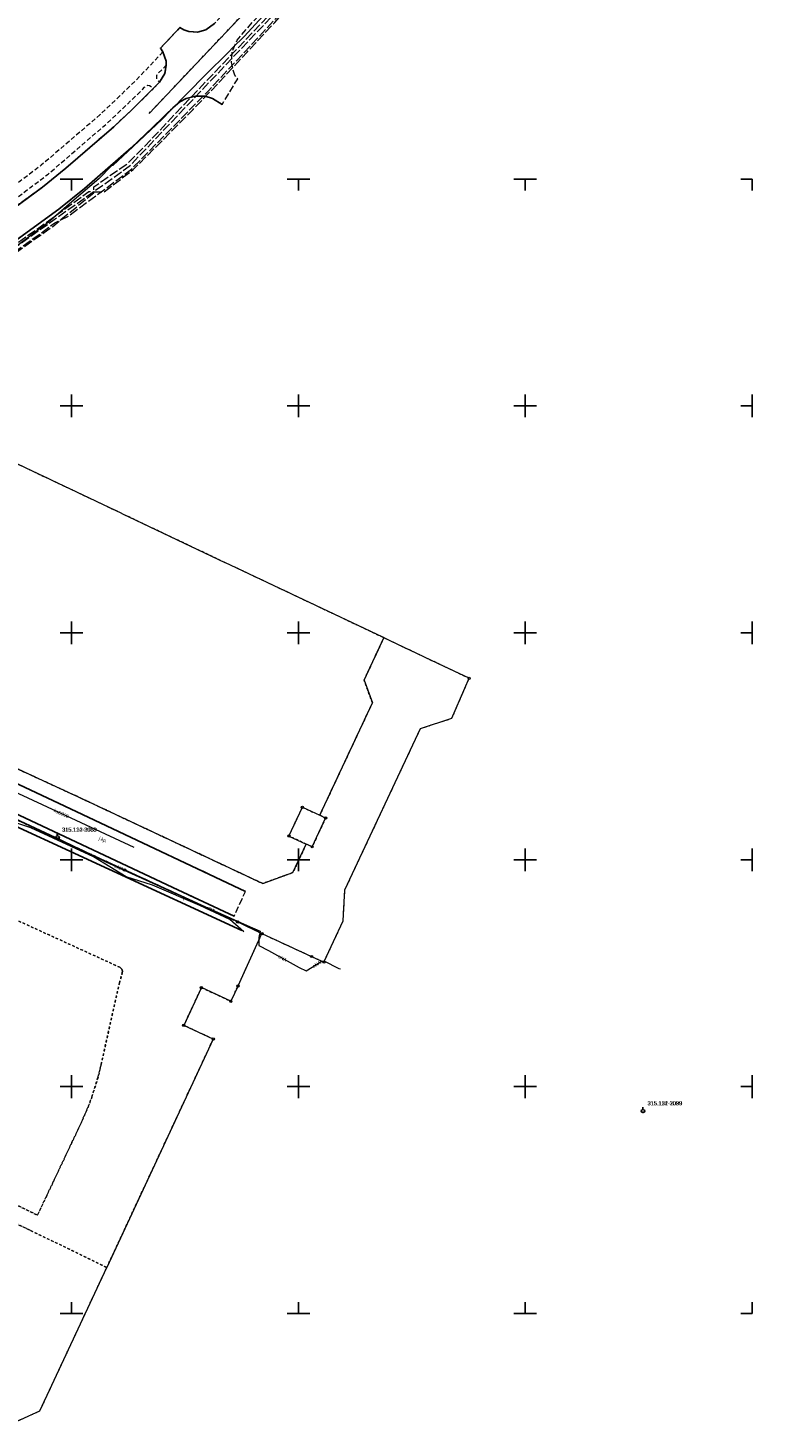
# Model space of a CAD drawing. Header units: feet. Extents: x 6524992 to 6539952, y 6047571 to 6067901.
# Tile 46 of 53: x 6531840 to 6532003, y 6048475 to 6048783. Entities that reach past the tile are written whole.
import ezdxf
from ezdxf.enums import TextEntityAlignment as Align

# ---------------------------------------------------------------- set-up
doc = ezdxf.new("R2010")
doc.units = ezdxf.units.FT
doc.header["$MEASUREMENT"] = 0
for name, pattern in [('1.5_0.5', [2, 1.5, -0.5]), ('218-500', [1, 0.5, -0.5]), ('219-500', [0]), ('mz1.0_0.5', [1.5, 1, -0.5]), ('mz2.0_0.5', [2.5, 2, -0.5])]:
    doc.linetypes.add(name, pattern=pattern)
doc.layers.get('0').update_dxf_attribs({"linetype": 'CONTINUOUS', "lineweight": 18})
for name, color, linetype, transparency in [('131-Punkt osnowy pomiarowej', 7, 'CONTINUOUS', 0.5), ('131-Punkt osnowy pomiarowej-Atr103', 7, 'CONTINUOUS', 0.5), ('202-Punkt graniczny stabilizowany trwale', 7, 'CONTINUOUS', 0.5), ('203-Punkt załamania granicy działki nie stabilizowany', 7, 'CONTINUOUS', 0.5), ('218-Granica użytku', 7, 'CONTINUOUS', 0.5), ('219-Linia granicy', 7, 'CONTINUOUS', 0.5), ('jezdnia (powierzchnia)', 7, 'CONTINUOUS', 0.5), ('jezdnia (powierzchnia)-Atr17', 7, 'CONTINUOUS', 0.5), ('krawężnik (linia)', 7, 'CONTINUOUS', 0.5), ('przewód elektroenergetyczny (linia)', 7, 'CONTINUOUS', 0.5), ('przewód elektroenergetyczny (linia)-Atr1', 7, 'CONTINUOUS', 0.5), ('przewód gazowy - projektowany lub w budowie (linia) - ob. projektowany', 7, 'CONTINUOUS', 0.5), ('przewód kanalizacyjny (linia)', 7, 'CONTINUOUS', 0.5), ('przewód kanalizacyjny (linia)-Atr1', 7, 'CONTINUOUS', 0.5), ('przewód telekomunikacyjny (linia)', 7, 'CONTINUOUS', 0.5), ('przewód telekomunikacyjny (linia)-Atr1', 7, 'CONTINUOUS', 0.5), ('przewód telekomunikacyjny - projektowany lub w budowie (linia) - ob. projektowany', 7, 'CONTINUOUS', 0.5), ('przewód wodociągowy (linia)', 7, 'CONTINUOUS', 0.5), ('Wstawianie ramki sekcyjnej z opisem', 7, 'CONTINUOUS', 0.5), ('ścieżka (powierzchnia)', 7, 'CONTINUOUS', 0.5)]:
    doc.layers.add(name, color=color, linetype=linetype, transparency=transparency)
doc.styles.get("Standard").update_dxf_attribs({"font": 'arial.ttf'})

# ---------------------------------------------------------------- blocks, each defined once
blk = doc.blocks.new('202')
at = {"color": 0, "linetype": 'Continuous', "lineweight": 0}
blk.add_circle((0, 0), 0.25, dxfattribs=at)
blk = doc.blocks.new('203')
at = {"linetype": 'Continuous', "lineweight": 0}
h = blk.add_hatch(color=0, dxfattribs=at)
edge = h.paths.add_edge_path()
edge.add_arc((0, 0), 0.045, 0, 360)
blk = doc.blocks.new('131')
at = {"color": 0, "linetype": 'Continuous', "lineweight": 13}
blk.add_line((0, 0.375), (0, 0.875), dxfattribs=at)
blk.add_circle((0, 0), 0.375, dxfattribs=at)
blk = doc.blocks.new('RAMKA500K')
at = {"color": 0}
for p, q in [((0, 247.5), (0, 250)), ((0, 250), (2.5, 250)), ((47.5, 250), (52.5, 250)), ((50, 247.5), (50, 250)), ((97.5, 250), (102.5, 250)), ((100, 247.5), (100, 250)), ((147.5, 250), (152.5, 250)), ((150, 247.5), (150, 250)), ((197.5, 250), (202.5, 250)), ((200, 247.5), (200, 250)), ((247.5, 250), (252.5, 250)), ((250, 247.5), (250, 250)), ((297.5, 250), (302.5, 250)), ((300, 247.5), (300, 250)), ((347.5, 250), (352.5, 250)), ((350, 247.5), (350, 250)), ((397.5, 250), (400, 250)), ((400, 247.5), (400, 250)), ((0, 197.5), (0, 202.5)), ((50, 197.5), (50, 202.5)), ((100, 197.5), (100, 202.5)), ((150, 197.5), (150, 202.5)), ((200, 197.5), (200, 202.5)), ((250, 197.5), (250, 202.5)), ((300, 197.5), (300, 202.5)), ((350, 197.5), (350, 202.5)), ((400, 197.5), (400, 202.5)), ((0, 200), (2.5, 200)), ((47.5, 200), (52.5, 200)), ((97.5, 200), (102.5, 200)), ((147.5, 200), (152.5, 200)), ((197.5, 200), (202.5, 200)), ((247.5, 200), (252.5, 200)), ((297.5, 200), (302.5, 200)), ((347.5, 200), (352.5, 200)), ((397.5, 200), (400, 200)), ((0, 147.5), (0, 152.5)), ((50, 147.5), (50, 152.5)), ((100, 147.5), (100, 152.5)), ((150, 147.5), (150, 152.5)), ((200, 147.5), (200, 152.5)), ((250, 147.5), (250, 152.5)), ((300, 147.5), (300, 152.5)), ((350, 147.5), (350, 152.5)), ((400, 147.5), (400, 152.5)), ((0, 150), (2.5, 150)), ((47.5, 150), (52.5, 150)), ((97.5, 150), (102.5, 150)), ((147.5, 150), (152.5, 150)), ((197.5, 150), (202.5, 150)), ((247.5, 150), (252.5, 150)), ((297.5, 150), (302.5, 150)), ((347.5, 150), (352.5, 150)), ((397.5, 150), (400, 150)), ((0, 97.5), (0, 102.5)), ((50, 97.5), (50, 102.5)), ((100, 97.5), (100, 102.5)), ((150, 97.5), (150, 102.5)), ((200, 97.5), (200, 102.5)), ((250, 97.5), (250, 102.5)), ((300, 97.5), (300, 102.5)), ((350, 97.5), (350, 102.5)), ((400, 97.5), (400, 102.5)), ((0, 100), (2.5, 100)), ((47.5, 100), (52.5, 100)), ((97.5, 100), (102.5, 100)), ((147.5, 100), (152.5, 100)), ((197.5, 100), (202.5, 100)), ((247.5, 100), (252.5, 100)), ((297.5, 100), (302.5, 100)), ((347.5, 100), (352.5, 100)), ((397.5, 100), (400, 100)), ((0, 47.5), (0, 52.5)), ((50, 47.5), (50, 52.5)), ((100, 47.5), (100, 52.5)), ((150, 47.5), (150, 52.5)), ((200, 47.5), (200, 52.5)), ((250, 47.5), (250, 52.5)), ((300, 47.5), (300, 52.5)), ((350, 47.5), (350, 52.5)), ((400, 47.5), (400, 52.5)), ((0, 50), (2.5, 50)), ((47.5, 50), (52.5, 50)), ((97.5, 50), (102.5, 50)), ((147.5, 50), (152.5, 50)), ((197.5, 50), (202.5, 50)), ((247.5, 50), (252.5, 50)), ((297.5, 50), (302.5, 50)), ((347.5, 50), (352.5, 50)), ((397.5, 50), (400, 50)), ((0, 0), (0, 2.5)), ((0, 0), (2.5, 0)), ((47.5, 0), (52.5, 0)), ((50, 0), (50, 2.5)), ((97.5, 0), (102.5, 0)), ((100, 0), (100, 2.5)), ((147.5, 0), (152.5, 0)), ((150, 0), (150, 2.5)), ((197.5, 0), (202.5, 0)), ((200, 0), (200, 2.5)), ((247.5, 0), (252.5, 0)), ((250, 0), (250, 2.5)), ((297.5, 0), (302.5, 0)), ((300, 0), (300, 2.5)), ((347.5, 0), (352.5, 0)), ((350, 0), (350, 2.5)), ((397.5, 0), (400, 0)), ((400, 0), (400, 2.5))]:
    blk.add_line(p, q, dxfattribs=at)

msp = doc.modelspace()

# ---------------------------------------------------------------- linework, layer by layer
at = {"layer": '218-Granica użytku', "color": 3, "linetype": '218-500', "lineweight": 18, "flags": 128}
for points in [[(6531867.09, 6048764.46), (6531906.36, 6048805.96)], [(6531861.09, 6048676.29), (6531800.11, 6048705.16)], [(6531883.75, 6048665.54), (6531861.09, 6048676.29)], [(6531735.61, 6048667.29), (6531851.14, 6048614)], [(6531851.14, 6048614), (6531735.61, 6048667.29)], [(6531918.59, 6048649.02), (6531883.75, 6048665.54)], [(6531846.79, 6048604.67), (6531722.6, 6048662.3)], [(6531722.6, 6048662.3), (6531846.79, 6048604.67)], [(6531914.48, 6048639.61), (6531918.84, 6048648.9)], [(6531918.84, 6048648.9), (6531914.48, 6048639.61)], [(6531918.84, 6048648.9), (6531918.59, 6048649.02)], [(6531932.16, 6048642.59), (6531918.84, 6048648.9)], [(6531937.64, 6048639.99), (6531932.16, 6048642.59)], [(6531916.31, 6048634.56), (6531914.48, 6048639.61)], [(6531914.48, 6048639.61), (6531916.31, 6048634.56)], [(6531933.85, 6048631.19), (6531937.64, 6048639.99)], [(6531904.7, 6048609.8), (6531916.31, 6048634.56)], [(6531916.31, 6048634.56), (6531904.7, 6048609.8)], [(6531910.25, 6048593.34), (6531926.92, 6048628.93)], [(6531926.92, 6048628.93), (6531933.85, 6048631.19)], [(6531851.14, 6048614), (6531892.14, 6048594.76)], [(6531892.14, 6048594.76), (6531851.14, 6048614)], [(6531897.92, 6048605.23), (6531900.88, 6048611.58)], [(6531900.88, 6048611.58), (6531904.7, 6048609.8)], [(6531906, 6048609.19), (6531903.04, 6048602.85)], [(6531904.7, 6048609.8), (6531906, 6048609.19)], [(6531861.7, 6048597.77), (6531846.79, 6048604.67)], [(6531846.79, 6048604.67), (6531861.7, 6048597.77)], [(6531901.73, 6048603.46), (6531897.92, 6048605.23)], [(6531898.8, 6048597.19), (6531901.73, 6048603.46)], [(6531901.73, 6048603.46), (6531898.8, 6048597.19)], [(6531903.04, 6048602.85), (6531901.73, 6048603.46)], [(6531886.63, 6048586.29), (6531861.7, 6048597.77)], [(6531861.7, 6048597.77), (6531886.63, 6048586.29)], [(6531892.14, 6048594.76), (6531898.8, 6048597.19)], [(6531898.8, 6048597.19), (6531892.14, 6048594.76)], [(6531860.64, 6048576.3), (6531826.54, 6048591.9)], [(6531826.54, 6048591.9), (6531860.64, 6048576.3)], [(6531909.87, 6048586.51), (6531910.25, 6048593.34)], [(6531891.96, 6048583.73), (6531886.63, 6048586.29)], [(6531886.63, 6048586.29), (6531891.96, 6048583.73)], [(6531905.63, 6048577.43), (6531909.87, 6048586.51)], [(6531886.69, 6048572.21), (6531891.96, 6048583.73)], [(6531891.96, 6048583.73), (6531902.91, 6048578.69)], [(6531861.09, 6048575.92), (6531860.64, 6048576.3)], [(6531860.64, 6048576.3), (6531861.09, 6048575.92)], [(6531902.91, 6048578.69), (6531905.63, 6048577.43)], [(6531860.55, 6048572.88), (6531861.19, 6048575.11)], [(6531861.19, 6048575.11), (6531860.55, 6048572.88)], [(6531861.22, 6048575.42), (6531861.09, 6048575.92)], [(6531861.09, 6048575.92), (6531861.22, 6048575.42)], [(6531861.19, 6048575.11), (6531861.22, 6048575.42)], [(6531861.22, 6048575.42), (6531861.19, 6048575.11)], [(6531856.53, 6048554.95), (6531860.55, 6048572.88)], [(6531860.55, 6048572.88), (6531856.53, 6048554.95)], [(6531874.74, 6048563.5), (6531878.63, 6048571.84)], [(6531878.63, 6048571.84), (6531885.11, 6048568.82)], [(6531885.11, 6048568.82), (6531886.69, 6048572.21)], [(6531881.23, 6048560.48), (6531874.74, 6048563.5)], [(6531857.76, 6048510.17), (6531881.23, 6048560.48)], [(6531855.85, 6048552.12), (6531856.53, 6048554.95)], [(6531856.53, 6048554.95), (6531855.85, 6048552.12)], [(6531854.46, 6048547.72), (6531855.85, 6048552.12)], [(6531855.85, 6048552.12), (6531854.46, 6048547.72)], [(6531852.19, 6048542.18), (6531853.75, 6048545.78)], [(6531853.75, 6048545.78), (6531852.19, 6048542.18)], [(6531853.75, 6048545.78), (6531854.46, 6048547.72)], [(6531854.46, 6048547.72), (6531853.75, 6048545.78)], [(6531844.52, 6048525.98), (6531852.19, 6048542.18)], [(6531852.19, 6048542.18), (6531844.52, 6048525.98)], [(6531819.19, 6048532.94), (6531842.49, 6048521.68)], [(6531842.49, 6048521.68), (6531819.19, 6048532.94)], [(6531840.94, 6048518.32), (6531817.48, 6048529.39)], [(6531817.48, 6048529.39), (6531840.94, 6048518.32)], [(6531842.49, 6048521.68), (6531844.52, 6048525.98)], [(6531844.52, 6048525.98), (6531842.49, 6048521.68)], [(6531857.76, 6048510.17), (6531840.94, 6048518.32)], [(6531840.94, 6048518.32), (6531857.76, 6048510.17)], [(6531843.01, 6048478.54), (6531857.76, 6048510.17)], [(6531834.63, 6048474.78), (6531843.01, 6048478.54)]]:
    msp.add_lwpolyline(points, dxfattribs=at)
at = {"layer": '219-Linia granicy', "color": 3, "linetype": '219-500', "lineweight": 18, "flags": 128}
for points in [[(6531867.09, 6048764.46), (6531906.36, 6048805.96)], [(6531861.09, 6048676.29), (6531800.11, 6048705.16)], [(6531861.09, 6048676.29), (6531883.75, 6048665.54)], [(6531735.61, 6048667.29), (6531851.14, 6048614)], [(6531918.59, 6048649.02), (6531883.75, 6048665.54)], [(6531722.6, 6048662.3), (6531846.79, 6048604.67)], [(6531914.48, 6048639.61), (6531918.84, 6048648.9)], [(6531918.59, 6048649.02), (6531918.84, 6048648.9)], [(6531932.16, 6048642.59), (6531918.84, 6048648.9)], [(6531937.64, 6048639.99), (6531932.16, 6048642.59)], [(6531914.48, 6048639.61), (6531916.31, 6048634.56)], [(6531933.85, 6048631.19), (6531937.64, 6048639.99)], [(6531904.7, 6048609.8), (6531916.31, 6048634.56)], [(6531910.25, 6048593.34), (6531926.92, 6048628.93)], [(6531926.92, 6048628.93), (6531933.85, 6048631.19)], [(6531851.14, 6048614), (6531892.14, 6048594.76)], [(6531897.92, 6048605.23), (6531900.88, 6048611.58)], [(6531900.88, 6048611.58), (6531904.7, 6048609.8)], [(6531903.04, 6048602.85), (6531906, 6048609.19)], [(6531906, 6048609.19), (6531904.7, 6048609.8)], [(6531846.79, 6048604.67), (6531861.7, 6048597.77)], [(6531897.92, 6048605.23), (6531901.73, 6048603.46)], [(6531898.8, 6048597.19), (6531901.73, 6048603.46)], [(6531903.04, 6048602.85), (6531901.73, 6048603.46)], [(6531886.63, 6048586.29), (6531861.7, 6048597.77)], [(6531892.14, 6048594.76), (6531898.8, 6048597.19)], [(6531909.87, 6048586.51), (6531910.25, 6048593.34)], [(6531886.63, 6048586.29), (6531891.96, 6048583.73)], [(6531905.63, 6048577.43), (6531909.87, 6048586.51)], [(6531886.69, 6048572.21), (6531891.96, 6048583.73)], [(6531891.96, 6048583.73), (6531902.91, 6048578.69)], [(6531902.91, 6048578.69), (6531905.63, 6048577.43)], [(6531878.63, 6048571.84), (6531874.74, 6048563.5)], [(6531885.11, 6048568.82), (6531878.63, 6048571.84)], [(6531886.69, 6048572.21), (6531885.11, 6048568.82)], [(6531881.23, 6048560.48), (6531874.74, 6048563.5)], [(6531881.23, 6048560.48), (6531857.76, 6048510.17)], [(6531843.01, 6048478.54), (6531857.76, 6048510.17)], [(6531834.63, 6048474.78), (6531843.01, 6048478.54)]]:
    msp.add_lwpolyline(points, dxfattribs=at)
at = {"layer": 'jezdnia (powierzchnia)', "color": 7, "linetype": '1.5_0.5', "lineweight": 18, "flags": 128}
for points in [[(6531934.86, 6048854.54), (6531926.95, 6048841.93), (6531918.96, 6048830.06), (6531909.5, 6048817.18), (6531901.18, 6048806.68), (6531892.44, 6048796.38), (6531883.95, 6048786.92), (6531881.51, 6048784.27), (6531879.59, 6048782.86), (6531877.75, 6048782.38), (6531875.82, 6048782.5), (6531874.76, 6048782.88), (6531873.9, 6048783.37), (6531869.6, 6048778.86), (6531870.13, 6048778.03), (6531870.82, 6048776.02), (6531870.85, 6048775.07), (6531870.54, 6048773.29), (6531869.38, 6048771.34), (6531868.01, 6048769.93), (6531863.36, 6048765.34), (6531859.32, 6048761.55), (6531848.76, 6048752.38), (6531843.59, 6048748.2), (6531831.18, 6048739.14), (6531817.84, 6048729.74), (6531793.06, 6048712.45), (6531781.56, 6048705.02), (6531771.84, 6048699.39), (6531762.11, 6048694.16), (6531748.35, 6048687.6), (6531736.63, 6048682.63), (6531731.2, 6048680.43), (6531723.01, 6048677.15), (6531720.39, 6048676.29), (6531718.04, 6048676.19), (6531716, 6048676.85), (6531700.78, 6048671.82), (6531700.43, 6048670.57), (6531699.94, 6048669.55), (6531698.66, 6048667.85), (6531696.88, 6048666.7), (6531694.1, 6048665.57), (6531671.86, 6048656.66), (6531663.54, 6048653.32), (6531665.69, 6048647.72), (6531673.65, 6048650.92), (6531696.57, 6048660.12), (6531711.19, 6048665.9), (6531713.11, 6048666.5), (6531715.24, 6048666.77), (6531717.08, 6048666.7), (6531718.61, 6048666.2), (6531721.55, 6048664.8), (6531726.41, 6048662.46), (6531732.77, 6048659.4), (6531735.33, 6048664.82), (6531734.21, 6048665.57), (6531733.07, 6048666.83), (6531732.2, 6048668.59), (6531731.94, 6048669.96), (6531732.02, 6048671.12), (6531732.75, 6048673.21), (6531733.92, 6048674.7), (6531735.62, 6048675.73), (6531738.9, 6048677.05), (6531750.92, 6048682.22), (6531764.64, 6048688.73), (6531774.64, 6048694.07), (6531784.88, 6048700.05), (6531796.3, 6048707.41), (6531807.81, 6048715.38), (6531812.49, 6048718.65), (6531821.51, 6048725), (6531834.56, 6048734.18), (6531847.16, 6048743.36), (6531852.83, 6048747.95), (6531863.16, 6048756.92), (6531867.95, 6048761.44), (6531872.3, 6048765.7), (6531873.84, 6048766.99), (6531875.25, 6048767.75), (6531877.35, 6048768.27), (6531879.48, 6048768.24), (6531881.09, 6048767.74), (6531883.2, 6048766.46), (6531886.63, 6048772.09), (6531886.01, 6048772.9), (6531885.74, 6048773.58), (6531885.26, 6048775.66), (6531885.44, 6048778.18), (6531886.52, 6048780.64), (6531887.99, 6048782.41), (6531897.21, 6048792.67), (6531905.82, 6048802.85), (6531914.51, 6048813.86), (6531923.67, 6048826.32), (6531932.04, 6048838.77), (6531939.94, 6048851.37)], [(6531735.37, 6048664.91), (6531732.78, 6048659.42), (6531744.47, 6048653.92), (6531761.01, 6048646.15), (6531766.22, 6048643.71), (6531777.46, 6048638.44), (6531778.82, 6048637.77), (6531786.24, 6048634.32), (6531796.19, 6048629.66), (6531811.06, 6048622.69), (6531822.35, 6048617.41), (6531842.37, 6048607.99), (6531873.45, 6048593.34), (6531885.83, 6048587.58), (6531888.34, 6048593.04), (6531855.03, 6048608.74), (6531845.85, 6048613.04), (6531829.71, 6048620.66), (6531824.78, 6048622.96), (6531811.15, 6048629.35), (6531800.25, 6048634.49), (6531768.72, 6048649.22), (6531763.69, 6048651.61), (6531746.98, 6048659.42)]]:
    msp.add_lwpolyline(points, close=True, dxfattribs=at)
at = {"layer": 'krawężnik (linia)', "color": 7, "linetype": 'Continuous', "lineweight": 25, "flags": 128}
for points in [[(6531881.51, 6048784.27), (6531879.59, 6048782.86), (6531877.75, 6048782.38), (6531875.82, 6048782.5), (6531874.76, 6048782.88), (6531873.9, 6048783.37), (6531869.6, 6048778.86), (6531870.13, 6048778.03), (6531870.82, 6048776.02), (6531870.85, 6048775.07), (6531870.54, 6048773.29), (6531869.38, 6048771.34), (6531868.01, 6048769.93), (6531863.36, 6048765.34), (6531859.32, 6048761.55), (6531848.76, 6048752.38), (6531843.59, 6048748.2), (6531831.18, 6048739.14)], [(6531883.2, 6048766.46), (6531881.09, 6048767.74), (6531879.48, 6048768.24), (6531877.35, 6048768.27), (6531875.25, 6048767.75), (6531873.84, 6048766.99), (6531872.3, 6048765.7), (6531867.95, 6048761.44), (6531863.16, 6048756.92), (6531852.83, 6048747.95), (6531847.16, 6048743.36), (6531834.56, 6048734.18)], [(6531888.34, 6048593.04), (6531855.03, 6048608.74), (6531845.85, 6048613.04), (6531829.71, 6048620.66), (6531824.78, 6048622.96), (6531811.15, 6048629.35), (6531800.25, 6048634.49), (6531768.72, 6048649.22), (6531763.69, 6048651.61), (6531746.98, 6048659.42), (6531735.37, 6048664.91)], [(6531732.78, 6048659.42), (6531744.47, 6048653.92), (6531761.01, 6048646.15), (6531766.22, 6048643.71), (6531777.46, 6048638.44), (6531778.82, 6048637.77), (6531786.24, 6048634.32), (6531796.19, 6048629.66), (6531811.06, 6048622.69), (6531822.35, 6048617.41), (6531827.15, 6048615.15), (6531842.37, 6048607.99), (6531873.45, 6048593.34), (6531885.83, 6048587.58)], [(6531887.5, 6048584.39), (6531828.8, 6048611.45), (6531805.84, 6048622), (6531783.47, 6048632.22)]]:
    msp.add_lwpolyline(points, dxfattribs=at)
at = {"layer": 'przewód elektroenergetyczny (linia)', "color": 1, "linetype": 'Continuous', "lineweight": 18, "flags": 128}
msp.add_lwpolyline([(6531820.8, 6048616.86), (6531847.47, 6048604.43), (6531857.59, 6048599.56), (6531872.77, 6048592.63), (6531873.62, 6048592.26), (6531888.69, 6048585.5), (6531891.56, 6048584.29), (6531891.26, 6048582.86), (6531891.26, 6048581.12), (6531893.39, 6048580), (6531900.18, 6048576.26), (6531901.69, 6048575.55), (6531904.93, 6048577.5), (6531905.27, 6048577.69), (6531905.63, 6048577.76), (6531908.93, 6048576.03), (6531909.29, 6048575.93)], dxfattribs=at)
at = {"layer": 'przewód gazowy - projektowany lub w budowie (linia) - ob. projektowany', "color": 40, "linetype": 'mz2.0_0.5', "lineweight": 18, "flags": 128}
msp.add_lwpolyline([(6531690.01, 6048665.15), (6531705.22, 6048670.84), (6531756.46, 6048692.62), (6531793.49, 6048714.58), (6531799.26, 6048707.84), (6531862.73, 6048752.81), (6531909.69, 6048802.17), (6531966.26, 6048900.24), (6532014.1, 6049000.15), (6532034.9, 6049048.6), (6532041.53, 6049062.44), (6532044.86, 6049070.44), (6532052.42, 6049074.25), (6532055.45, 6049082.73)], dxfattribs=at)
at = {"layer": 'przewód kanalizacyjny (linia)', "color": 34, "linetype": 'Continuous', "lineweight": 18, "flags": 128}
msp.add_lwpolyline([(6531863.8, 6048602.69), (6531825.49, 6048620.48), (6531811.09, 6048627.1), (6531787.84, 6048638.08), (6531748.61, 6048656.25), (6531721.79, 6048668.71)], dxfattribs=at)
at = {"layer": 'przewód telekomunikacyjny (linia)', "color": 30, "linetype": 'Continuous', "lineweight": 18, "flags": 128}
msp.add_lwpolyline([(6531887.98, 6048584.1), (6531884.89, 6048586.81), (6531878.26, 6048589.94), (6531867.84, 6048594.39), (6531862.07, 6048596.22), (6531854.86, 6048600.65), (6531841.05, 6048607.02), (6531833.13, 6048609.64), (6531821.76, 6048616.15), (6531807.78, 6048622.5), (6531788.25, 6048631.57), (6531780.85, 6048633.9), (6531778.96, 6048633.99)], dxfattribs=at)
at = {"layer": 'przewód telekomunikacyjny - projektowany lub w budowie (linia) - ob. projektowany', "color": 30, "linetype": 'mz2.0_0.5', "lineweight": 18, "flags": 128}
for points in [[(6531568.24, 6048619.8), (6531568.67, 6048619.94), (6531572.29, 6048623.33), (6531622.16, 6048639.9), (6531634.45, 6048644.52), (6531638.17, 6048644.19), (6531671.49, 6048657.1), (6531672.12, 6048658.8), (6531686.7, 6048664.57), (6531697.18, 6048668.72), (6531697.93, 6048668.73), (6531703.21, 6048670.97), (6531703.64, 6048672.18), (6531714.35, 6048676.87), (6531752.81, 6048693.37), (6531770.84, 6048703), (6531797.61, 6048720), (6531803.75, 6048710.52), (6531829.31, 6048728.41), (6531829.55, 6048728.77), (6531830.24, 6048729.25), (6531830.76, 6048729.32), (6531843.03, 6048737.91), (6531846.28, 6048740.34), (6531849.41, 6048741.92), (6531863.18, 6048752.15), (6531880.15, 6048769.44), (6531898, 6048788.57), (6531907.66, 6048799.24), (6531910.02, 6048801.83), (6531916.48, 6048812.02), (6531924.49, 6048823.3), (6531924.63, 6048825.25), (6531931.38, 6048835.54), (6531922.93, 6048840.88), (6531938.23, 6048866.1), (6531955.49, 6048901.5), (6531972.68, 6048938.54), (6531977.15, 6048949.18), (6531977.07, 6048949.9)], [(6531753.12, 6048673.62), (6531753.23, 6048673.87), (6531753.23, 6048682.07), (6531760.75, 6048685.73), (6531777.15, 6048694.77), (6531800.34, 6048707.83), (6531813.67, 6048717.18), (6531830.05, 6048728.43), (6531830.46, 6048728.71), (6531835.4, 6048732.11), (6531845.84, 6048739.58), (6531854.92, 6048747), (6531854.92, 6048748.31), (6531862.45, 6048753.52), (6531869.1, 6048760.31), (6531872.59, 6048764.11), (6531891.74, 6048784.23), (6531897.03, 6048789.81), (6531897.24, 6048790.02), (6531897.37, 6048790.17), (6531901.33, 6048794.35), (6531909.25, 6048803.65), (6531914.27, 6048811.59), (6531915.91, 6048812.08), (6531923.75, 6048823.2), (6531933.29, 6048837.72), (6531933.4, 6048837.91), (6531933.18, 6048838.04), (6531925.22, 6048842.08), (6531925.01, 6048842.19), (6531925.12, 6048842.42), (6531936.53, 6048860.93), (6531941.78, 6048871.83), (6531950.42, 6048889.96), (6531955.71, 6048901.05), (6531980.31, 6048952.43), (6531980.41, 6048952.64), (6531980.66, 6048952.52), (6531992.22, 6048946.25), (6531992.35, 6048946.16), (6531992.34, 6048945.91), (6531991.7, 6048940.95), (6532014.99, 6048929.83), (6532015.25, 6048929.81), (6532015.5, 6048929.74), (6532050.39, 6048912.7), (6532096.82, 6048890.81), (6532097.09, 6048890.68), (6532097.28, 6048890.55), (6532138.04, 6048871.33), (6532151.48, 6048871.68), (6532151.69, 6048871.67), (6532151.71, 6048871.94), (6532153.41, 6048884.9), (6532174.64, 6048886.43), (6532178.68, 6048884.36), (6532188.6, 6048879.25), (6532188.85, 6048879.11), (6532189.05, 6048879.03), (6532202.51, 6048858.12), (6532206.42, 6048854.14), (6532213.39, 6048851.14), (6532213.6, 6048851.04), (6532206.2, 6048834.9), (6532206.11, 6048834.67), (6532206.32, 6048834.57), (6532209.41, 6048833.26), (6532226.82, 6048825.01), (6532229.52, 6048824.19), (6532236.27, 6048838.33), (6532243.34, 6048835.05), (6532242.46, 6048832.65)], [(6531706.93, 6048649.69), (6531710.75, 6048655.55), (6531713.7, 6048660.01), (6531708.13, 6048667.75), (6531705.27, 6048671.76), (6531705.27, 6048672.18), (6531717.55, 6048677.27), (6531726.15, 6048680.82), (6531733.95, 6048683.69), (6531742.1, 6048687.22), (6531752.72, 6048691.87), (6531755.86, 6048693.31), (6531763.33, 6048697.81), (6531773.08, 6048703.19), (6531780.31, 6048707.41), (6531787.58, 6048711.88), (6531792.79, 6048715.24), (6531794.74, 6048716.43), (6531800.15, 6048709.57), (6531807.95, 6048714.78), (6531816.25, 6048720.69), (6531825.55, 6048727.06), (6531830.8, 6048730.89), (6531842.77, 6048739.27), (6531853.8, 6048747.24), (6531857.13, 6048747.18), (6531863.61, 6048752.1), (6531869.13, 6048757.59), (6531875.37, 6048763.87), (6531876.77, 6048765.35), (6531880.47, 6048769.16), (6531888.71, 6048777.99), (6531894.8, 6048784.52), (6531903.44, 6048793.89), (6531903.88, 6048796.55), (6531909.5, 6048802.76), (6531914.43, 6048810.92), (6531915, 6048812.25), (6531916.84, 6048813.64), (6531920.46, 6048819.22), (6531924.61, 6048825.94), (6531930.11, 6048835.01), (6531923.6, 6048839.36), (6531924.53, 6048842.82), (6531927.18, 6048847.09), (6531931.72, 6048854.39), (6531935.79, 6048860.81), (6531938.71, 6048867.58), (6531941.8, 6048874.27), (6531944.96, 6048880.54), (6531948.65, 6048888.39), (6531951.99, 6048895.25), (6531956.03, 6048903.66), (6531961.03, 6048914.24), (6531965.67, 6048924.18), (6531967.68, 6048928.48), (6531968.59, 6048930.64), (6531970.1, 6048932.2), (6531972.63, 6048937.77), (6531974.42, 6048941.79), (6531975.82, 6048948.52), (6531991.7, 6048940.63), (6532001.18, 6048936.09), (6532003.91, 6048934.96), (6532011.71, 6048932.32), (6532017.77, 6048929.38), (6532021.09, 6048926.88), (6532025, 6048924.01), (6532031.82, 6048920.79), (6532042.23, 6048915.86), (6532053.01, 6048910.7), (6532064.72, 6048905.2), (6532076.32, 6048899.75), (6532087.55, 6048894.45), (6532091.09, 6048892.46), (6532095.66, 6048889.88), (6532103.83, 6048886.2), (6532119.27, 6048879), (6532135.1, 6048871.73), (6532138.35, 6048870.39), (6532146.64, 6048869.74), (6532149.6, 6048869.57), (6532162.03, 6048870.45), (6532172.87, 6048871.27), (6532181.8, 6048884.33), (6532190.96, 6048879.87), (6532201.93, 6048866.18), (6532207.09, 6048859.78), (6532214.04, 6048854.15), (6532214.9, 6048852.81), (6532214.54, 6048850.98), (6532208.88, 6048839.36), (6532207.45, 6048836.13), (6532208.57, 6048834.52), (6532222.88, 6048827.77), (6532226.44, 6048826.12), (6532230.85, 6048824.95), (6532231.25, 6048825.45), (6532236.94, 6048837.22), (6532242.7, 6048834.67), (6532242.47, 6048832.45)]]:
    msp.add_lwpolyline(points, dxfattribs=at)
at = {"layer": 'przewód wodociągowy (linia)', "color": 5, "linetype": 'Continuous', "lineweight": 18, "flags": 128}
msp.add_lwpolyline([(6531907.1, 6048802.22), (6531888.06, 6048781.42), (6531885.56, 6048779.02), (6531884.66, 6048778.06), (6531879.48, 6048772.91), (6531871.76, 6048765.06), (6531869.95, 6048763.21), (6531863.59, 6048757.2), (6531859.13, 6048753.01), (6531858.84, 6048752.92), (6531855.99, 6048750.06), (6531850.07, 6048745.02), (6531844.83, 6048740.41), (6531838.09, 6048735.35)], dxfattribs=at)
at = {"layer": 'ścieżka (powierzchnia)', "color": 7, "linetype": 'mz1.0_0.5', "lineweight": 18, "flags": 128}
msp.add_lwpolyline([(6531870.13, 6048778.03), (6531863.95, 6048771.51), (6531856.25, 6048764.15), (6531843.33, 6048753.05), (6531834.48, 6048746.38), (6531814.86, 6048732.54), (6531794.9, 6048718.47), (6531791.08, 6048715.71), (6531779.89, 6048707.46), (6531774.98, 6048703.87), (6531768.04, 6048699.92), (6531771.84, 6048699.39), (6531781.56, 6048705.02), (6531781.29, 6048705.44), (6531792.48, 6048713.68), (6531796.27, 6048716.43), (6531816.09, 6048730.4), (6531835.74, 6048744.24), (6531844.81, 6048751.08), (6531857.8, 6048762.25), (6531865.66, 6048769.73), (6531866.11, 6048770.22), (6531866.46, 6048770.52), (6531866.79, 6048770.67), (6531867.19, 6048770.63), (6531867.58, 6048770.4), (6531868.01, 6048769.93), (6531869.38, 6048771.34), (6531868.96, 6048771.8), (6531868.76, 6048772.18), (6531868.76, 6048772.82), (6531868.93, 6048773.16), (6531870.85, 6048775.07), (6531870.82, 6048776.02)], close=True, dxfattribs=at)

# ---------------------------------------------------------------- block references
at = {"layer": '131-Punkt osnowy pomiarowej', "color": 7, "linetype": 'Continuous', "lineweight": 18}
for p in [(6531846.86, 6048604.93), (6531846.96, 6048604.93), (6531975.92, 6048544.62), (6531976.02, 6048544.62)]:
    msp.add_blockref('131', p, dxfattribs=at)
at = {"layer": '202-Punkt graniczny stabilizowany trwale', "color": 3, "linetype": 'Continuous', "lineweight": 18}
for p in [(6531937.64, 6048639.99), (6531900.88, 6048611.58), (6531906, 6048609.19), (6531846.79, 6048604.67), (6531897.92, 6048605.23), (6531903.04, 6048602.85), (6531861.7, 6048597.77), (6531886.63, 6048586.29), (6531891.96, 6048583.73), (6531902.91, 6048578.69), (6531905.63, 6048577.43), (6531878.63, 6048571.84), (6531886.69, 6048572.21), (6531885.11, 6048568.82), (6531874.74, 6048563.5), (6531881.23, 6048560.48)]:
    msp.add_blockref('202', p, dxfattribs=at)
at = {"layer": '203-Punkt załamania granicy działki nie stabilizowany', "color": 3, "linetype": 'Continuous', "lineweight": 18}
for p in [(6531861.09, 6048676.29), (6531883.75, 6048665.54), (6531918.59, 6048649.02), (6531918.84, 6048648.9), (6531932.16, 6048642.59), (6531914.48, 6048639.61), (6531916.31, 6048634.56), (6531926.92, 6048628.93), (6531933.85, 6048631.19), (6531851.14, 6048614), (6531904.7, 6048609.8), (6531901.73, 6048603.46), (6531892.14, 6048594.76), (6531898.8, 6048597.19), (6531910.25, 6048593.34), (6531909.87, 6048586.51), (6531857.76, 6048510.17), (6531843.01, 6048478.54)]:
    msp.add_blockref('203', p, dxfattribs=at)
at = {"layer": 'Wstawianie ramki sekcyjnej z opisem', "color": 7, "linetype": 'Continuous', "lineweight": 13}
msp.add_blockref('RAMKA500K', (6531600, 6048500), dxfattribs=at)
msp.add_blockref('RAMKA500K', (6531600, 6048500), dxfattribs=at)

# ---------------------------------------------------------------- texts
at = {"layer": '131-Punkt osnowy pomiarowej-Atr103', "color": 7, "width": 0.9}
for s, p in [('315.114-3088', (6531847.86, 6048605.93)), ('315.132-2089', (6531847.96, 6048605.93)), ('315.114-3089', (6531976.92, 6048545.62)), ('315.132-2090', (6531977.02, 6048545.62))]:
    msp.add_text(s, height=0.9, dxfattribs=at).set_placement(p, align=Align.BOTTOM_LEFT)
at = {"layer": 'jezdnia (powierzchnia)-Atr17', "color": 7, "width": 0.9}
msp.add_text('j.kp.', height=0.75, rotation=334.901, dxfattribs=at).set_placement((6531855.95, 6048604.48))
at = {"layer": 'przewód elektroenergetyczny (linia)-Atr1', "color": 1, "width": 0.9}
for rotation, p in [(335.462, (6531859.52, 6048598.68)), (335.84, (6531879.73, 6048589.52)), (331.154, (6531895.63, 6048578.76)), (31.042, (6531903.17, 6048576.44))]:
    msp.add_text('eNA', height=0.75, rotation=rotation, dxfattribs=at).set_placement(p, align=Align.MIDDLE_LEFT)
at = {"layer": 'przewód kanalizacyjny (linia)-Atr1', "color": 34, "width": 0.9}
msp.add_text('ksD200', height=0.75, rotation=336.114, dxfattribs=at).set_placement((6531846.15, 6048610.89), align=Align.MIDDLE_LEFT)
at = {"layer": 'przewód telekomunikacyjny (linia)-Atr1', "color": 30, "width": 0.9}
msp.add_text('t', height=0.75, rotation=336.873, dxfattribs=at).set_placement((6531874.62, 6048591.49), align=Align.MIDDLE_LEFT)

doc.saveas('drawing.dxf')
